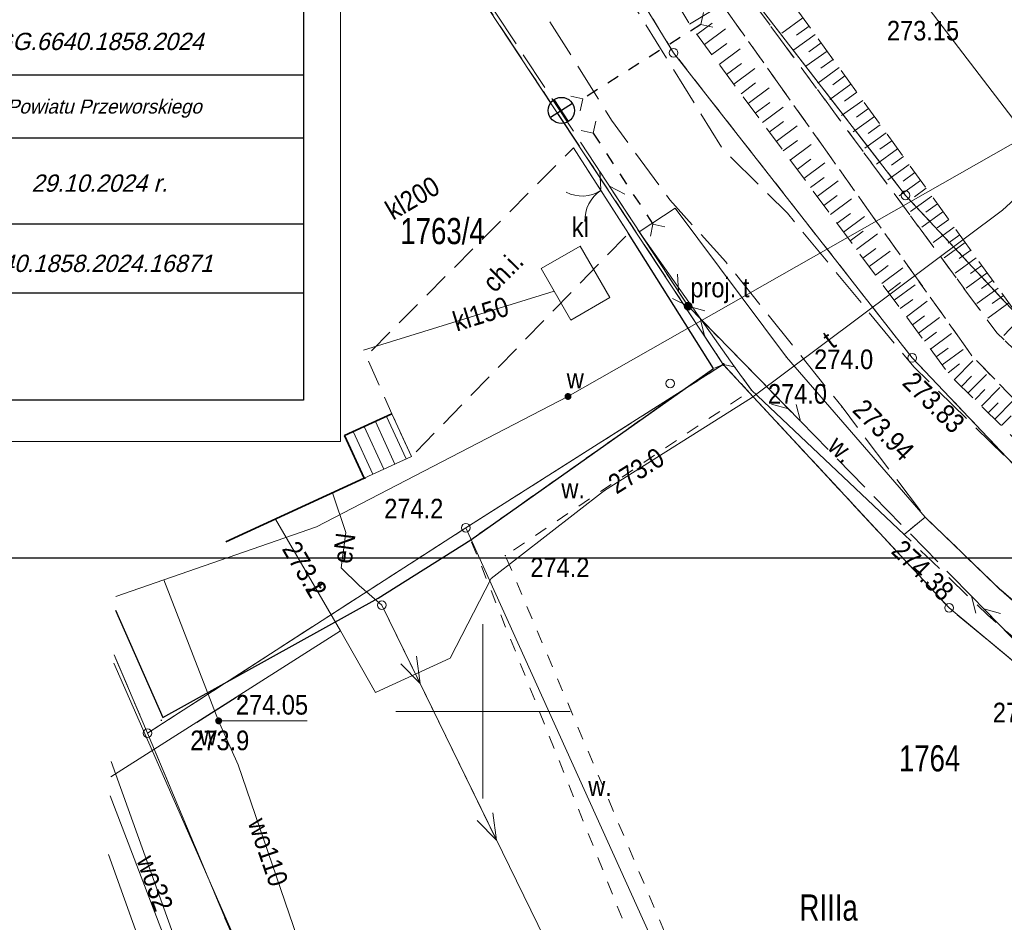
# Model space of a CAD drawing. Header units: metres. Extents: x 8377125 to 8377741, y 5529327 to 5529631.
# Tile 4 of 150: x 8377273 to 8377330, y 5529388 to 5529440. Entities that reach past the tile are written whole.
import ezdxf
from ezdxf.enums import TextEntityAlignment as Align

# ---------------------------------------------------------------- set-up
doc = ezdxf.new("R2010")
doc.units = ezdxf.units.M
doc.header["$MEASUREMENT"] = 0
for name, pattern in [('0.75_0.75', [1.5, 0.75, -0.75]), ('1.5_0.75', [2.25, 1.5, -0.75]), ('2.25_0.75', [3, 2.25, -0.75]), ('219-1000', [0]), ('egkk-1000', [3, 2.25, -0.75]), ('egug-1000', [1.5, 0.75, -0.75]), ('otkz_1000', [1.4, 0.7, -0.7]), ('otob_1000', [0]), ('suep_nn_1000', [0])]:
    doc.linetypes.add(name, pattern=pattern)
doc.layers.get('0').update_dxf_attribs({"color": 2})
for name, color, linetype, lineweight in [('1 500 A2 Ramka', 2, 'Continuous', 0), ('1 500 A2 Ramka (Construction)', 2, 'Continuous', 0), ('121-Punkt osnowy szczegółowej', 7, 'Continuous', 0), ('202-punkt graniczny', 7, 'Continuous', 0), ('210-oznaczenie konturu użytku gruntowego', 7, 'Continuous', 0), ('211-numer działki ewidencyjnej', 7, 'Continuous', 0), ('217-kontur klasyfikacyjny', 7, 'Continuous', 0), ('218-kontur użytku gruntowego', 7, 'Continuous', 0), ('219-działka ewidencyjna', 7, 'Continuous', 0), ('312-budynek ewidencyjny', 7, 'Continuous', 0), ('352-schody', 7, 'Continuous', 0), ('jezdnia', 7, 'Continuous', 0), ('Pieczatki', 2, 'Continuous', 0), ('pikieta naturalna', 7, 'Continuous', 0), ('pikieta naturalna-Atr2', 7, 'Continuous', 0), ('pikieta sztuczna', 7, 'Continuous', 0), ('pikieta sztuczna-Atr2', 7, 'Continuous', 0), ('przewód elektroenergetyczny niskiego napięcia', 7, 'Continuous', 0), ('przewód elektroenergetyczny podziemny', 7, 'Continuous', 0), ('przewód elektroenergetyczny podziemny-Atr1', 7, 'Continuous', 0), ('przewód elektroenergetyczny średniego napięcia', 7, 'Continuous', 0), ('przewód kanalizacyjny', 7, 'Continuous', 0), ('przewód kanalizacyjny-Atr1', 7, 'Continuous', 0), ('przewód telekomunikacyjny napowietrzny - ob. projektowany', 7, 'Continuous', 0), ('przewód telekomunikacyjny podziemny', 7, 'Continuous', 0), ('przewód telekomunikacyjny podziemny-Atr1', 7, 'Continuous', 0), ('przewód wodociągowy', 7, 'Continuous', 0), ('przewód wodociągowy-Atr1', 7, 'Continuous', 0), ('rzędna', 7, 'Continuous', 0), ('rzędna-Atr2', 7, 'Continuous', 0), ('skarpa nieumocniona', 7, 'Continuous', 0), ('słup przewodów napowietrznych', 7, 'Continuous', 0), ('słupek telekomunikacyjny - ob. projektowany', 7, 'Continuous', 0), ('słupek telekomunikacyjny - ob. projektowany-Atr17', 7, 'Continuous', 0), ('V-Mapa 63', 7, 'Continuous', 0), ('Wstawianie ramki sekcyjnej z opisem', 7, 'Continuous', 0)]:
    doc.layers.add(name, color=color, linetype=linetype, lineweight=lineweight)
for name, color, linetype in [('203-punkt graniczny', 7, 'Continuous'), ('brama', 7, 'Continuous'), ('chodnik', 7, 'Continuous'), ('chodnik-Atr17', 7, 'Continuous'), ('krawężnik', 7, 'Continuous'), ('obudowa ochronna przewodu', 7, 'Continuous'), ('ogrodzenie trwałe', 7, 'Continuous'), ('osadnik  szambo', 7, 'Continuous'), ('osadnik  szambo-Atr17', 7, 'Continuous'), ('przepust', 7, 'Continuous'), ('rzędna-Atr3', 7, 'Continuous'), ('rów melioracyjny (poligon)', 7, 'Continuous'), ('rów melioracyjny (poligon)-Atr17', 7, 'Continuous'), ('rów przydrożny (poligon)', 7, 'Continuous'), ('rów przydrożny (poligon)-Atr17', 7, 'Continuous'), ('wylot kanału', 7, 'Continuous'), ('zasuwa lub zawór', 7, 'Continuous'), ('zasuwa lub zawór-Atr17', 7, 'Continuous')]:
    doc.layers.add(name, color=color, linetype=linetype)
doc.styles.get("Standard").update_dxf_attribs({"font": 'Working1250.shx', "width": 0.75})
doc.styles.add('Style-WORKING I 0.26180', font='WORKING.shx', dxfattribs={"oblique": 15})
doc.styles.add('Style-WORKING_1250 I 0.26180', font='WORKING_1250.shx', dxfattribs={"oblique": 14.999978})
doc.linetypes.add('902-1000', pattern='A,5,0,[1,ksztalty.shx,S=1,R=0,X=0,Y=0],5', length=10)

# ---------------------------------------------------------------- blocks, each defined once
blk = doc.blocks.new('*U23')
at = {"layer": '1 500 A2 Ramka (Construction)', "color": 2, "linetype": 'Continuous', "lineweight": 30}
blk.add_3dface([(-10.1172, -20.5497), (10.1172, -20.5497), (10.1172, 9.1484), (-10.1172, 9.1484)], dxfattribs=at)
blk = doc.blocks.new('*U26')
at = {"layer": 'V-Mapa 63', "color": 7, "linetype": 'Continuous', "lineweight": 0}
blk.add_3dface([(-37.758, -21.382), (37.758, -21.382), (37.758, 19.183), (-37.758, 19.183)], dxfattribs=at)
blk = doc.blocks.new('*U29')
at = {"layer": '121-Punkt osnowy szczegółowej', "color": 1, "linetype": 'Continuous', "lineweight": 30}
for p, q in [((-22.766, 7.525), (22.766, 7.525)), ((0.388, 7.525), (0.388, -15.028)), ((-22.766, 3.644), (22.766, 3.644)), ((-22.766, 0.022), (22.766, 0.022)), ((-22.766, -4.895), (22.766, -4.895)), ((-22.766, -8.862), (22.766, -8.862))]:
    blk.add_line(p, q, dxfattribs=at)
blk.add_3dface([(-22.766, 15.028), (22.766, 15.028), (22.766, -15.028), (-22.766, -15.028)], dxfattribs=at)
at = {"layer": 'V-Mapa 63', "color": 7, "linetype": 'Continuous', "lineweight": 30, "style": 'Style-WORKING I 0.26180', "oblique": 15}
for s, p in [('GG.6640.1858.2024', (5.028, 5.069)), ('29.10.2024 r.', (7.164, -3.062))]:
    blk.add_text(s, height=0.98995, dxfattribs=at).set_placement(p)
at = {"layer": 'V-Mapa 63', "color": 1, "linetype": 'Continuous', "lineweight": 30, "style": 'Style-WORKING_1250 I 0.26180', "oblique": 15}
blk.add_text('Starosta Powiatu Przeworskiego', height=0.80484, dxfattribs=at).set_placement((1.434, 2.23), align=Align.TOP_LEFT)
at = {"layer": 'V-Mapa 63', "color": 1, "linetype": 'Continuous', "lineweight": 13, "char_height": 0.80484, "attachment_point": 1, "line_spacing_factor": 0.96, "style": 'Style-WORKING_1250 I 0.26180'}
for s, insert in [('Poswiadczam, ze niniejszy dokument zostal opracowany\\Pw wyniku prac geodezyjnych i kartograficznych,\\Pktórych rezultaty zawiera operat technicznypozytywnie zweryfikowany.\\PJednoczesnie informuje, ze jestem swiadomy\\Podpowiedzialnosci karnej za zlozenie falszywego oswiadczenia.', (-22.105, 14.324)), ('Identyfikator zgłoszenia\\Pprac geodezyjnych', (-21.959, 6.495)), ('Organ służby geodezyjnej,\\Pktóry otrzymał zgłoszenie', (-21.946, 2.825)), ('Data sporządzenia dokumentu\\Pzawierajacego wynik\\Ppozytywnej weryfikacji', (-21.957, -0.769)), ('Nr dokumentu zawierajacego wynik\\Ppozytywnej weryfikacji', (-22.043, -5.624)), ('Imię i nazwisko oraz nr uprawnień\\Pzawodowych kierownika prac', (-22, -10.644))]:
    blk.add_mtext(s, dxfattribs=dict(at, insert=insert))
blk = doc.blocks.new('*U28')
at = {"layer": 'V-Mapa 63', "color": 1, "linetype": 'Continuous', "lineweight": 13}
blk.add_blockref('*U29', (0, 0), dxfattribs=at)
at = {"layer": 'V-Mapa 63', "color": 7, "linetype": 'Continuous', "lineweight": 30, "style": 'Style-WORKING I 0.26180', "oblique": 15}
blk.add_text('GG.6640.1858.2024.16871', height=0.98995, dxfattribs=at).set_placement((1.524, -7.665))
blk = doc.blocks.new('*U27')
at = {"layer": 'V-Mapa 63', "color": 7, "linetype": 'Continuous', "lineweight": 30}
blk.add_blockref('*U28', (0, 0), dxfattribs=at)
blk = doc.blocks.new('PW01')
at = {"linetype": 'Continuous', "lineweight": 13}
h = blk.add_hatch(color=0, dxfattribs=at)
edge = h.paths.add_edge_path()
edge.add_arc((0, 0), 0.045, 0, 360)
blk = doc.blocks.new('US25')
at = {"linetype": 'Continuous', "lineweight": 0}
h = blk.add_hatch(color=0, dxfattribs=at)
edge = h.paths.add_edge_path()
edge.add_arc((0, 0), 0.2, 0, 360)
blk = doc.blocks.new('US15')
at = {"color": 0, "linetype": 'Continuous', "lineweight": 13}
blk.add_circle((0, 0), 0.25, dxfattribs=at)
blk = doc.blocks.new('SUKE')
at = {"color": 0, "linetype": 'Continuous'}
for p, q in [((0, 0.75), (0, -0.75)), ((-0.75, 0), (0.75, 0))]:
    blk.add_line(p, q, dxfattribs=at)
blk.add_circle((-0.001, -0.001), 0.75, dxfattribs=at)
blk = doc.blocks.new('SUEP1')
at = {"color": 0, "linetype": 'Continuous'}
for p, q in [((0, 0), (5, 0)), ((5, 0), (3.5, 0.5)), ((5, 0), (3.5, -0.5)), ((5, 0), (15, 0)), ((15, 0), (13.5, 0.5)), ((15, 0), (13.5, -0.5))]:
    blk.add_line(p, q, dxfattribs=at)
blk = doc.blocks.new('OK02')
at = {"color": 0, "linetype": 'Continuous', "lineweight": 0}
for centre, start, end in [((-2, 0), 0, 60), ((2, 0), 120, 180)]:
    blk.add_arc(centre, 2, start, end, dxfattribs=at)
blk = doc.blocks.new('IB05')
at = {"color": 0, "linetype": 'Continuous', "lineweight": 13}
for q in [(0.495, 0.495), (0.495, -0.495)]:
    blk.add_line((0, 0), q, dxfattribs=at)
blk = doc.blocks.new('SUEP2')
at = {"color": 0, "linetype": 'Continuous'}
for p, q in [((7.54, 0), (5.29, 0.75)), ((9.04, 0), (6.79, 0.75)), ((25.54, 0), (23.29, 0.75)), ((27.04, 0), (24.79, 0.75)), ((0, 0), (9.04, 0)), ((7.54, 0), (5.29, -0.75)), ((9.04, 0), (6.79, -0.75)), ((9.04, 0), (27.04, 0)), ((25.54, 0), (23.29, -0.75)), ((27.04, 0), (24.79, -0.75))]:
    blk.add_line(p, q, dxfattribs=at)
blk = doc.blocks.new('US09')
at = {"linetype": 'Continuous', "lineweight": 0}
h = blk.add_hatch(color=0, dxfattribs=at)
edge = h.paths.add_edge_path()
edge.add_arc((0, 0), 0.25, 0, 360)
blk = doc.blocks.new('SUTP')
at = {"color": 0, "linetype": 'Continuous'}
for p, q in [((0, 0), (0.866, 0.5)), ((0, 0), (9.232, 0)), ((1.866, -0.5), (1, 0)), ((7.366, -0.5), (8.232, 0)), ((9.232, 0), (8.366, 0.5))]:
    blk.add_line(p, q, dxfattribs=at)
blk = doc.blocks.new('202')
at = {"color": 0, "linetype": 'Continuous', "lineweight": 0}
blk.add_circle((0, 0), 0.25, dxfattribs=at)
blk = doc.blocks.new('203')
at = {"linetype": 'Continuous', "lineweight": 0}
h = blk.add_hatch(color=0, dxfattribs=at)
edge = h.paths.add_edge_path()
edge.add_arc((0, 0), 0.09, 0, 360)

msp = doc.modelspace()

# ---------------------------------------------------------------- linework, layer by layer
at = {"layer": '217-kontur klasyfikacyjny', "color": 3, "linetype": 'egkk-1000', "lineweight": 18, "flags": 128}
for points in [[(8377313.79, 5529419.91), (8377297.88, 5529444.04)], [(8377315.9, 5529440.39), (8377324.24, 5529429.61)], [(8377324.24, 5529429.61), (8377335.78, 5529417.26)], [(8377299.02, 5529410.54), (8377313.79, 5529419.91)], [(8377326.74, 5529405.94), (8377313.79, 5529419.91)], [(8377280.76, 5529398.75), (8377299.02, 5529410.54)], [(8377345.1, 5529390.69), (8377326.74, 5529405.94)], [(8377280.76, 5529398.75), (8377278.849, 5529403.252)], [(8377294.77, 5529365.32), (8377280.76, 5529398.75)]]:
    msp.add_lwpolyline(points, dxfattribs=at)
at = {"layer": '218-kontur użytku gruntowego', "color": 3, "linetype": 'egug-1000', "lineweight": 18, "flags": 128}
for points in [[(8377310.94, 5529437.79), (8377300.87, 5529454.26)], [(8377313.79, 5529419.91), (8377297.88, 5529444.04)], [(8377315.9, 5529440.39), (8377324.24, 5529429.61)], [(8377324.63, 5529420.28), (8377310.94, 5529437.79)], [(8377324.24, 5529429.61), (8377335.78, 5529417.26)], [(8377299.02, 5529410.54), (8377313.79, 5529419.91)], [(8377313.79, 5529419.91), (8377326.74, 5529405.94)], [(8377334.78, 5529409.6), (8377324.63, 5529420.28)], [(8377280.76, 5529398.75), (8377299.02, 5529410.54)], [(8377326.74, 5529405.94), (8377345.1, 5529390.69)], [(8377278.849, 5529403.252), (8377280.76, 5529398.75)], [(8377294.77, 5529365.32), (8377280.76, 5529398.75)]]:
    msp.add_lwpolyline(points, dxfattribs=at)
at = {"layer": '219-działka ewidencyjna', "color": 7, "linetype": '219-1000', "lineweight": 18, "flags": 128}
for points in [[(8377310.94, 5529437.79), (8377300.87, 5529454.26)], [(8377313.79, 5529419.91), (8377297.88, 5529444.04)], [(8377324.24, 5529429.61), (8377315.9, 5529440.39)], [(8377324.63, 5529420.28), (8377310.94, 5529437.79)], [(8377335.78, 5529417.26), (8377324.24, 5529429.61)], [(8377313.79, 5529419.91), (8377299.02, 5529410.54)], [(8377326.74, 5529405.94), (8377313.79, 5529419.91)], [(8377334.78, 5529409.6), (8377324.63, 5529420.28)], [(8377299.02, 5529410.54), (8377280.76, 5529398.75)], [(8377319.03, 5529366.3), (8377299.02, 5529410.54)], [(8377345.1, 5529390.69), (8377326.74, 5529405.94)], [(8377280.76, 5529398.75), (8377278.849, 5529403.252)], [(8377294.77, 5529365.32), (8377280.76, 5529398.75)]]:
    msp.add_lwpolyline(points, dxfattribs=at)
at = {"layer": '312-budynek ewidencyjny', "color": 7, "linetype": 'Continuous', "lineweight": 35, "flags": 128}
for points in [[(8377294.78, 5529417.07), (8377292.06, 5529415.83)], [(8377292.06, 5529415.83), (8377293.19, 5529413.38)], [(8377293.19, 5529413.38), (8377285.26, 5529409.74)]]:
    msp.add_lwpolyline(points, dxfattribs=at)
at = {"layer": '352-schody', "color": 7, "linetype": 'Continuous', "lineweight": 18, "flags": 128}
msp.add_lwpolyline([(8377294.78, 5529417.07), (8377295.91, 5529414.63), (8377293.19, 5529413.38), (8377292.06, 5529415.83)], close=True, dxfattribs=at)
msp.add_lwpolyline([(8377294.78, 5529417.07), (8377295.91, 5529414.63), (8377293.19, 5529413.38), (8377292.06, 5529415.83)], close=True, dxfattribs=at)
msp.add_lwpolyline([(8377294.78, 5529417.07), (8377295.91, 5529414.63), (8377293.19, 5529413.38), (8377292.06, 5529415.83)], close=True, dxfattribs=at)
msp.add_lwpolyline([(8377294.78, 5529417.07), (8377295.91, 5529414.63), (8377293.19, 5529413.38), (8377292.06, 5529415.83)], close=True, dxfattribs=at)
for points in [[(8377293.832, 5529416.638), (8377294.956, 5529414.192)], [(8377294.469, 5529416.928), (8377295.592, 5529414.484)], [(8377292.558, 5529416.057), (8377293.684, 5529413.607)], [(8377293.195, 5529416.347), (8377294.32, 5529413.899)]]:
    msp.add_lwpolyline(points, dxfattribs=at)
at = {"layer": 'brama', "color": 7, "linetype": 'otob_1000', "lineweight": 18, "flags": 128}
msp.add_lwpolyline([(8377308.35, 5529427.43), (8377305.19, 5529432.34)], dxfattribs=at)
at = {"layer": 'chodnik', "color": 7, "linetype": '1.5_0.75', "lineweight": 18, "flags": 128}
for points in [[(8377295.91, 5529414.63), (8377294.78, 5529417.07), (8377293.3, 5529420.39), (8377305.19, 5529432.34), (8377308.35, 5529427.43)], [(8377325.37, 5529411.15), (8377329.71, 5529406.95), (8377334.24, 5529403.03), (8377340.62, 5529398.14), (8377349.64, 5529391.82), (8377360.4, 5529384.47), (8377362.54, 5529383), (8377362.77, 5529380.92), (8377352.22, 5529388.12), (8377339.08, 5529397.32), (8377334.28, 5529400.96), (8377328.96, 5529405.52), (8377324.16, 5529410.16)]]:
    msp.add_lwpolyline(points, close=True, dxfattribs=at)
at = {"layer": 'jezdnia', "color": 7, "linetype": '2.25_0.75', "lineweight": 18, "flags": 128}
for points in [[(8377281.146, 5529485.414), (8377287.84, 5529474.21), (8377293.17, 5529465.59), (8377300.13, 5529453.65), (8377302.36, 5529450.7), (8377313.76, 5529432.26), (8377317.47, 5529428.58), (8377324.72, 5529419.77), (8377334.2, 5529410.46), (8377344.61, 5529401.57), (8377357.36, 5529393.01), (8377365.4, 5529387.49), (8377379.62, 5529378.07), (8377387.9, 5529373.05), (8377397.57, 5529367.7), (8377407.8, 5529362.76), (8377428.12, 5529355.03), (8377439.38, 5529351.86), (8377468.09, 5529347.18), (8377486.05, 5529344.84), (8377487.563, 5529344.566)], [(8377277.695, 5529361.961), (8377278.2, 5529361.93), (8377293.63, 5529360.9), (8377310.5, 5529360.48), (8377319.37, 5529361.35), (8377328.22, 5529363.13), (8377339.71, 5529366.36), (8377354.04, 5529371.41), (8377355.97, 5529372.32), (8377360.29, 5529374.94), (8377362.8, 5529379.34), (8377362.77, 5529380.92), (8377362.54, 5529383), (8377360.4, 5529384.47), (8377349.64, 5529391.82), (8377340.62, 5529398.14), (8377334.24, 5529403.03), (8377329.71, 5529406.95), (8377325.37, 5529411.15), (8377320.6, 5529417.47), (8377313.93, 5529425.79), (8377310.72, 5529429.36), (8377307.38, 5529433.92), (8377292.91, 5529457.08), (8377290.29, 5529460.98), (8377287.39, 5529465.53), (8377285.2, 5529468.73), (8377280.871, 5529475.584)]]:
    msp.add_lwpolyline(points, dxfattribs=at)
at = {"layer": 'krawężnik', "color": 7, "linetype": 'Continuous', "lineweight": 25, "flags": 128}
msp.add_lwpolyline([(8377362.54, 5529383), (8377360.4, 5529384.47), (8377349.64, 5529391.82), (8377340.62, 5529398.14), (8377334.24, 5529403.03), (8377329.71, 5529406.95), (8377325.37, 5529411.15)], dxfattribs=at)
at = {"layer": 'obudowa ochronna przewodu', "color": 7, "linetype": 'Continuous', "lineweight": 25, "flags": 128}
msp.add_lwpolyline([(8377283.58, 5529399.38), (8377285.85, 5529400.82)], dxfattribs=at)
at = {"layer": 'ogrodzenie trwałe', "color": 7, "linetype": '902-1000', "lineweight": 25, "flags": 128}
msp.add_lwpolyline([(8377278.921, 5529405.818), (8377281.63, 5529399.65), (8377294, 5529406.49), (8377299.3, 5529409.85), (8377313.22, 5529419.67), (8377308.35, 5529427.43)], dxfattribs=at)
at = {"layer": 'osadnik  szambo', "color": 34, "linetype": 'Continuous', "lineweight": 18, "flags": 128}
msp.add_lwpolyline([(8377305.04, 5529422.45), (8377303.34, 5529425.41), (8377305.58, 5529426.7), (8377307.28, 5529423.74)], close=True, dxfattribs=at)
at = {"layer": 'przepust', "color": 7, "linetype": 'otkz_1000', "lineweight": 25, "flags": 128}
for points in [[(8377312.5, 5529439.41), (8377305.73, 5529435.14)], [(8377306.33, 5529433.18), (8377309.75, 5529427.95)]]:
    msp.add_lwpolyline(points, dxfattribs=at)
at = {"layer": 'przewód elektroenergetyczny niskiego napięcia', "color": 1, "linetype": 'suep_nn_1000', "lineweight": 18, "flags": 128}
msp.add_lwpolyline([(8377311.29, 5529371.1), (8377294.2, 5529406.1)], dxfattribs=at)
at = {"layer": 'przewód elektroenergetyczny podziemny', "color": 1, "linetype": 'Continuous', "lineweight": 18, "flags": 128}
msp.add_lwpolyline([(8377291.37, 5529412.55), (8377292.14, 5529410.27), (8377291.87, 5529408.24), (8377292.91, 5529407.23), (8377294.2, 5529406.1)], dxfattribs=at)
at = {"layer": 'przewód kanalizacyjny', "color": 34, "linetype": 'Continuous', "lineweight": 18, "flags": 128}
for points in [[(8377293.15, 5529420.72), (8377304.09, 5529424.11)], [(8377278.529, 5529391.789), (8377285.59, 5529372.04)]]:
    msp.add_lwpolyline(points, dxfattribs=at)
at = {"layer": 'przewód telekomunikacyjny napowietrzny - ob. projektowany', "color": 30, "linetype": '2.25_0.75', "lineweight": 18, "flags": 128}
for points in [[(8377311.77, 5529423.25), (8377293.95, 5529450.43)], [(8377334.48, 5529400), (8377311.77, 5529423.25)]]:
    msp.add_lwpolyline(points, dxfattribs=at)
at = {"layer": 'przewód telekomunikacyjny podziemny', "color": 30, "linetype": 'Continuous', "lineweight": 18, "flags": 128}
for points in [[(8377332.52, 5529431.25), (8377317.99, 5529450.25), (8377303.88, 5529470.85), (8377311.75, 5529478.71), (8377315.99, 5529489.4)], [(8377355.901, 5529437.956), (8377352.19, 5529429.86), (8377343.69, 5529420.07), (8377332.52, 5529431.25), (8377329.8, 5529428.76), (8377315.41, 5529418), (8377306.98, 5529412.67), (8377300.48, 5529407.63), (8377298.12, 5529403.05), (8377293.84, 5529401.08), (8377291.83, 5529404.62), (8377278.654, 5529396.251)], [(8377291.83, 5529404.62), (8377288.1, 5529411.04)], [(8377278.623, 5529395.15), (8377289.7, 5529366.19), (8377289.97, 5529362.87), (8377290.4, 5529356.65), (8377290.88, 5529351.17), (8377285.78, 5529352.83), (8377277.442, 5529352.886)]]:
    msp.add_lwpolyline(points, dxfattribs=at)
at = {"layer": 'przewód wodociągowy', "color": 5, "linetype": 'Continuous', "lineweight": 18, "flags": 128}
for points in [[(8377278.943, 5529406.588), (8377290.45, 5529410.6), (8377304.88, 5529418.07), (8377337.66, 5529436.72), (8377346.31, 5529438.04), (8377354.94, 5529437.23), (8377360.79, 5529435.74), (8377372.93, 5529430.83), (8377384.4, 5529426.19), (8377404.99, 5529416.04), (8377418.72, 5529408.97), (8377427.55, 5529403.33), (8377434.34, 5529399.2), (8377442.87, 5529395.8), (8377454.68, 5529392.68), (8377467.02, 5529390.35), (8377480.32, 5529388.96), (8377488.46, 5529388.49), (8377490.214, 5529388.275)], [(8377277.379, 5529350.646), (8377277.7, 5529350.69), (8377295.12, 5529348.79), (8377295.26, 5529354.4), (8377294.47, 5529371.2), (8377293.66, 5529374.95), (8377293.4, 5529376.08), (8377292.44, 5529379.9), (8377289.87, 5529385.54), (8377285.96, 5529396.94), (8377284.84, 5529399.46), (8377281.7, 5529407.55)], [(8377278.836, 5529402.776), (8377286.51, 5529385.28), (8377308.09, 5529374.21), (8377318.58, 5529368.97), (8377339.76, 5529361.06), (8377341.31, 5529358.97)], [(8377277.914, 5529369.797), (8377278.7, 5529369.88), (8377288.17, 5529370.66), (8377278.678, 5529397.123)]]:
    msp.add_lwpolyline(points, dxfattribs=at)
at = {"layer": 'rzędna-Atr2', "color": 7, "flags": 128}
msp.add_lwpolyline([(8377284.84, 5529399.46), (8377285.83, 5529399.47), (8377289.915, 5529399.47)], dxfattribs=at)
at = {"layer": 'rów melioracyjny (poligon)', "color": 7, "linetype": '0.75_0.75', "lineweight": 18, "flags": 128}
for points in [[(8377300.17, 5529469.6), (8377306.25, 5529456.14), (8377315.54, 5529440.63), (8377329.48, 5529421.72), (8377336.72, 5529414.78), (8377347.68, 5529406.53), (8377387.53, 5529379.06), (8377399.45, 5529372.53), (8377399.78, 5529372.34), (8377398.9, 5529370.79), (8377386.45, 5529377.82), (8377347.32, 5529403.91), (8377335.46, 5529412.81), (8377328.06, 5529420.39), (8377313.88, 5529440.34), (8377304.94, 5529455.15), (8377297.85, 5529468.92)], [(8377313.79, 5529419.91), (8377314.44, 5529419.78), (8377315.4, 5529418.44), (8377301.29, 5529408.94), (8377315.33, 5529375.73), (8377313.06, 5529370.12), (8377296.45, 5529366.01), (8377296.12, 5529367.06), (8377311.64, 5529371.02), (8377313.11, 5529375.33), (8377299.3, 5529409.85), (8377313.22, 5529419.67)]]:
    msp.add_lwpolyline(points, close=True, dxfattribs=at)
at = {"layer": 'rów przydrożny (poligon)', "color": 7, "linetype": 'Continuous', "lineweight": 18, "flags": 128}
msp.add_lwpolyline([(8377324.16, 5529410.16), (8377315.4, 5529418.44), (8377314.44, 5529419.78), (8377308.97, 5529427.52), (8377311.02, 5529428.88), (8377317.41, 5529420.33), (8377325.37, 5529411.15)], close=True, dxfattribs=at)
at = {"layer": 'skarpa nieumocniona', "color": 7, "linetype": '1.5_0.75', "lineweight": 18, "flags": 128}
for points in [[(8377301.96, 5529470.13), (8377308.38, 5529457.48), (8377316.87, 5529441.87), (8377330.36, 5529423.18), (8377337.9, 5529416.06), (8377349.31, 5529408.1), (8377389.29, 5529381.83), (8377401.27, 5529374.98), (8377399.78, 5529372.34), (8377399.45, 5529372.53), (8377387.53, 5529379.06), (8377347.68, 5529406.53), (8377336.72, 5529414.78), (8377329.48, 5529421.72), (8377315.54, 5529440.63), (8377306.25, 5529456.14), (8377300.17, 5529469.6)], [(8377397.81, 5529368.85), (8377384.92, 5529375.93), (8377346.62, 5529402.79), (8377334.58, 5529411.64), (8377326.73, 5529419.36), (8377311.96, 5529439.27), (8377303.01, 5529454.01), (8377296.22, 5529468.44), (8377297.85, 5529468.92), (8377304.94, 5529455.15), (8377313.88, 5529440.34), (8377328.06, 5529420.39), (8377335.46, 5529412.81), (8377347.32, 5529403.91), (8377386.45, 5529377.82), (8377398.9, 5529370.79)]]:
    msp.add_lwpolyline(points, close=True, dxfattribs=at)
for points in [[(8377311.86, 5529439.43), (8377313.74, 5529440.57)], [(8377318.36, 5529439.8), (8377316.92, 5529438.76)], [(8377312.28, 5529438.84), (8377313.15, 5529439.49)], [(8377312.71, 5529438.26), (8377314.44, 5529439.55)], [(8377318.71, 5529439.32), (8377317.99, 5529438.8)], [(8377319.06, 5529438.84), (8377317.62, 5529437.81)], [(8377313.13, 5529437.69), (8377314, 5529438.33)], [(8377313.56, 5529437.12), (8377315.27, 5529438.39)], [(8377319.4, 5529438.36), (8377318.69, 5529437.85)], [(8377319.75, 5529437.89), (8377318.32, 5529436.86)], [(8377320.09, 5529437.41), (8377319.38, 5529436.9)], [(8377313.98, 5529436.55), (8377314.83, 5529437.18)], [(8377314.39, 5529435.99), (8377316.08, 5529437.24)], [(8377320.43, 5529436.94), (8377319.02, 5529435.91)], [(8377320.77, 5529436.46), (8377320.07, 5529435.95)], [(8377314.81, 5529435.43), (8377315.64, 5529436.06)], [(8377315.22, 5529434.88), (8377316.88, 5529436.12)], [(8377321.11, 5529435.99), (8377319.71, 5529434.98)], [(8377321.45, 5529435.52), (8377320.75, 5529435.02)], [(8377315.62, 5529434.33), (8377316.45, 5529434.94)], [(8377316.03, 5529433.78), (8377317.67, 5529435)], [(8377321.79, 5529435.06), (8377320.39, 5529434.05)], [(8377322.12, 5529434.59), (8377321.43, 5529434.09)], [(8377322.46, 5529434.13), (8377321.07, 5529433.12)], [(8377316.43, 5529433.24), (8377317.25, 5529433.85)], [(8377316.83, 5529432.7), (8377318.45, 5529433.9)], [(8377322.79, 5529433.66), (8377322.1, 5529433.16)], [(8377323.13, 5529433.2), (8377321.75, 5529432.21)], [(8377317.23, 5529432.17), (8377318.04, 5529432.76)], [(8377317.63, 5529431.63), (8377319.23, 5529432.82)], [(8377323.46, 5529432.74), (8377322.77, 5529432.25)], [(8377323.79, 5529432.28), (8377322.42, 5529431.3)], [(8377324.12, 5529431.83), (8377323.44, 5529431.34)], [(8377318.02, 5529431.1), (8377318.81, 5529431.69)], [(8377318.41, 5529430.58), (8377319.99, 5529431.75)], [(8377324.45, 5529431.37), (8377323.09, 5529430.39)], [(8377318.79, 5529430.06), (8377319.58, 5529430.64)], [(8377319.18, 5529429.54), (8377320.74, 5529430.7)], [(8377324.77, 5529430.92), (8377324.1, 5529430.43)], [(8377325.1, 5529430.47), (8377323.75, 5529429.49)], [(8377319.56, 5529429.03), (8377320.33, 5529429.6)], [(8377319.94, 5529428.51), (8377321.47, 5529429.65)], [(8377325.75, 5529429.57), (8377324.41, 5529428.6)], [(8377325.43, 5529430.02), (8377324.75, 5529429.53)], [(8377326.07, 5529429.12), (8377325.4, 5529428.64)], [(8377320.32, 5529428.01), (8377321.08, 5529428.57)], [(8377320.69, 5529427.5), (8377322.2, 5529428.63)], [(8377326.39, 5529428.67), (8377325.06, 5529427.71)], [(8377326.72, 5529428.23), (8377326.05, 5529427.75)], [(8377321.06, 5529427), (8377321.81, 5529427.56)], [(8377321.43, 5529426.51), (8377322.93, 5529427.61)], [(8377327.04, 5529427.79), (8377325.71, 5529426.83)], [(8377327.35, 5529427.34), (8377326.69, 5529426.87)], [(8377327.67, 5529426.9), (8377326.36, 5529425.96)], [(8377321.8, 5529426.01), (8377322.54, 5529426.56)], [(8377322.16, 5529425.52), (8377323.64, 5529426.61)], [(8377327.99, 5529426.47), (8377327.33, 5529425.99)], [(8377322.52, 5529425.03), (8377323.25, 5529425.58)], [(8377322.88, 5529424.55), (8377324.34, 5529425.63)], [(8377328.3, 5529426.03), (8377327, 5529425.09)], [(8377328.62, 5529425.59), (8377327.97, 5529425.12)], [(8377328.93, 5529425.16), (8377327.64, 5529424.22)], [(8377323.24, 5529424.07), (8377323.96, 5529424.6)], [(8377323.59, 5529423.59), (8377325.03, 5529424.66)], [(8377329.24, 5529424.73), (8377328.6, 5529424.26)], [(8377329.56, 5529424.29), (8377328.27, 5529423.36)], [(8377329.87, 5529423.86), (8377329.22, 5529423.4)], [(8377323.94, 5529423.12), (8377324.66, 5529423.64)], [(8377324.29, 5529422.64), (8377325.71, 5529423.7)], [(8377330.17, 5529423.44), (8377328.9, 5529422.51)], [(8377324.99, 5529421.71), (8377326.38, 5529422.75)], [(8377324.64, 5529422.18), (8377325.34, 5529422.7)], [(8377330.91, 5529422.66), (8377329.76, 5529421.45)], [(8377325.33, 5529421.25), (8377326.02, 5529421.76)], [(8377325.67, 5529420.79), (8377327.05, 5529421.81)], [(8377326.01, 5529420.34), (8377326.69, 5529420.84)], [(8377326.34, 5529419.88), (8377327.7, 5529420.89)], [(8377326.68, 5529419.43), (8377327.34, 5529419.95)], [(8377327.06, 5529419.04), (8377328.22, 5529420.22)], [(8377327.84, 5529418.27), (8377328.99, 5529419.44)], [(8377327.45, 5529418.65), (8377328.03, 5529419.24)], [(8377328.23, 5529417.89), (8377328.8, 5529418.47)], [(8377328.61, 5529417.51), (8377329.74, 5529418.67)], [(8377328.99, 5529417.14), (8377329.55, 5529417.71)], [(8377329.37, 5529416.77), (8377330.49, 5529417.9)], [(8377329.74, 5529416.4), (8377330.3, 5529416.96)]]:
    msp.add_lwpolyline(points, dxfattribs=at)
at = {"layer": 'Wstawianie ramki sekcyjnej z opisem', "color": 7, "linetype": 'Continuous', "lineweight": 13, "flags": 128}
for points in [[(8377300, 5529395), (8377300, 5529405)], [(8377295, 5529400), (8377305, 5529400)]]:
    msp.add_lwpolyline(points, dxfattribs=at)

# ---------------------------------------------------------------- block references
at = {"layer": '1 500 A2 Ramka', "color": 2, "linetype": 'Continuous', "lineweight": 30, "xscale": 10, "yscale": 10, "zscale": 10, "rotation": 90}
msp.add_blockref('*U23', (8377301.832, 5529509.982), dxfattribs=at)
at = {"layer": '202-punkt graniczny', "color": 7, "linetype": 'Continuous', "lineweight": 18}
for p in [(8377310.94, 5529437.79), (8377324.24, 5529429.61), (8377324.63, 5529420.28), (8377299.02, 5529410.54), (8377326.74, 5529405.94), (8377280.76, 5529398.75)]:
    msp.add_blockref('202', p, dxfattribs=at)
at = {"layer": '203-punkt graniczny', "color": 7, "linetype": 'Continuous', "lineweight": 18}
msp.add_blockref('203', (8377313.79, 5529419.91), dxfattribs=at)
at = {"layer": 'brama', "color": 7, "linetype": 'Continuous', "lineweight": 18, "rotation": 122.765}
msp.add_blockref('OK02', (8377306.77, 5529429.885), dxfattribs=at)
at = {"layer": 'Pieczatki', "color": 7, "linetype": 'Continuous', "lineweight": 0}
msp.add_blockref('*U27', (8377266.939, 5529432.878), dxfattribs=at)
at = {"layer": 'pikieta naturalna', "color": 7, "linetype": 'Continuous', "lineweight": 13}
for p in [(8377317.41, 5529420.33), (8377315.4, 5529418.44), (8377293.23, 5529413.37), (8377301.29, 5529408.94), (8377281.55, 5529399.49)]:
    msp.add_blockref('PW01', p, dxfattribs=at)
at = {"layer": 'pikieta sztuczna', "color": 7, "linetype": 'Continuous', "lineweight": 13}
for p in [(8377324.72, 5529419.77), (8377320.6, 5529417.47), (8377324.16, 5529410.16)]:
    msp.add_blockref('PW01', p, dxfattribs=at)
at = {"layer": 'przepust', "color": 7, "linetype": 'Continuous', "lineweight": 25}
for p, rotation in [((8377312.5, 5529439.41), 32.24100000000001), ((8377305.73, 5529435.14), 212.241), ((8377306.33, 5529433.18), 123.181), ((8377309.75, 5529427.95), 303.181)]:
    msp.add_blockref('IB05', p, dxfattribs=dict(at, rotation=rotation))
at = {"layer": 'przewód elektroenergetyczny niskiego napięcia', "color": 1, "linetype": 'Continuous', "lineweight": 18, "rotation": 296.026}
msp.add_blockref('SUEP1', (8377294.2, 5529406.1), dxfattribs=at)
at = {"layer": 'przewód elektroenergetyczny średniego napięcia', "color": 1, "linetype": 'Continuous', "lineweight": 18, "rotation": 317.49}
msp.add_blockref('SUEP2', (8377324.63, 5529449.25), dxfattribs=at)
at = {"layer": 'przewód telekomunikacyjny napowietrzny - ob. projektowany', "color": 30, "linetype": 'Continuous', "lineweight": 18}
for p, rotation in [((8377311.77, 5529423.25), 123.25), ((8377311.77, 5529423.25), 314.327), ((8377334.48, 5529400), 134.327)]:
    msp.add_blockref('SUTP', p, dxfattribs=dict(at, rotation=rotation))
at = {"layer": 'rzędna', "color": 30, "linetype": 'Continuous', "lineweight": 18}
for p in [(8377306.98, 5529412.67), (8377288.1, 5529411.04)]:
    msp.add_blockref('PW01', p, dxfattribs=at)
at = {"layer": 'rzędna', "color": 5, "linetype": 'Continuous', "lineweight": 18}
msp.add_blockref('PW01', (8377284.84, 5529399.46), dxfattribs=at)
at = {"layer": 'słup przewodów napowietrznych', "color": 7, "linetype": 'Continuous', "lineweight": 18}
for p in [(8377310.74, 5529418.81), (8377294.2, 5529406.1)]:
    msp.add_blockref('US15', p, dxfattribs=at)
at = {"layer": 'słupek telekomunikacyjny - ob. projektowany', "color": 30, "linetype": 'Continuous', "lineweight": 18}
msp.add_blockref('US09', (8377311.77, 5529423.25), dxfattribs=at)
at = {"layer": 'V-Mapa 63', "color": 7, "linetype": 'Continuous', "lineweight": 0}
msp.add_blockref('*U26', (8377254.07, 5529436.863), dxfattribs=at)
at = {"layer": 'wylot kanału', "color": 34, "linetype": 'Continuous', "lineweight": 18, "rotation": 212.6839999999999}
msp.add_blockref('SUKE', (8377304.5, 5529434.48), dxfattribs=at)
at = {"layer": 'zasuwa lub zawór', "color": 5, "linetype": 'Continuous', "lineweight": 18}
for p in [(8377304.88, 5529418.07), (8377284.84, 5529399.46)]:
    msp.add_blockref('US25', p, dxfattribs=at)

# ---------------------------------------------------------------- texts
at = {"layer": '210-oznaczenie konturu użytku gruntowego', "color": 3, "linetype": 'Continuous', "lineweight": 18, "width": 0.79}
msp.add_text('RIIIa', height=1.5, dxfattribs=at).set_placement((8377318.16, 5529388))
at = {"layer": '211-numer działki ewidencyjnej', "color": 7, "linetype": 'Continuous', "lineweight": 18, "width": 0.79}
for s, p in [('1763/4', (8377295.26, 5529426.81)), ('1764', (8377323.86, 5529396.56))]:
    msp.add_text(s, height=1.5, dxfattribs=at).set_placement(p)
at = {"layer": 'chodnik-Atr17', "color": 7, "width": 0.9}
msp.add_text('ch.i.', height=1.125, rotation=45.144, dxfattribs=at).set_placement((8377300.67, 5529423.97))
at = {"layer": 'osadnik  szambo-Atr17', "color": 34, "width": 0.9}
msp.add_text('kl', height=1.125, dxfattribs=at).set_placement((8377305.1, 5529427.22))
at = {"layer": 'pikieta naturalna-Atr2', "color": 7, "width": 0.9}
msp.add_text('274.0', height=1.125, dxfattribs=at).set_placement((8377319, 5529419.64))
for s, p in [('274.0', (8377316.35, 5529418.22)), ('274.2', (8377302.72, 5529408.27))]:
    msp.add_text(s, height=1.125, dxfattribs=at).set_placement(p, align=Align.MIDDLE_LEFT)
for s, p in [('274.2', (8377294.34, 5529412.2)), ('273.9', (8377283.21, 5529398.9))]:
    msp.add_text(s, height=1.125, dxfattribs=at).set_placement(p, align=Align.TOP_LEFT)
msp.add_text('274.4', height=1.125, dxfattribs=at).set_placement((8377332.64, 5529400.5), align=Align.TOP_RIGHT)
at = {"layer": 'pikieta sztuczna-Atr2', "color": 7, "width": 0.9}
for s, rotation, p in [('273.83', 315.518, (8377324.78, 5529419.58)), ('274.38', 315.971, (8377324.14, 5529409.94))]:
    msp.add_text(s, height=1.125, rotation=rotation, dxfattribs=at).set_placement(p, align=Align.TOP_LEFT)
msp.add_text('273.94', height=1.125, rotation=314.659, dxfattribs=at).set_placement((8377321.13, 5529417.23))
at = {"layer": 'przewód elektroenergetyczny podziemny-Atr1', "color": 1, "width": 0.9}
msp.add_text('eN', height=1.125, rotation=82.423, dxfattribs=at).set_placement((8377291.91, 5529408.51), align=Align.MIDDLE_LEFT)
at = {"layer": 'przewód kanalizacyjny-Atr1', "color": 34, "width": 0.9}
for s, rotation, p in [('kl200', 30.426, (8377294.56, 5529428.64)), ('kl150', 17.216, (8377298.33, 5529422.33))]:
    msp.add_text(s, height=1.125, rotation=rotation, dxfattribs=at).set_placement(p, align=Align.MIDDLE_LEFT)
at = {"layer": 'przewód telekomunikacyjny podziemny-Atr1', "color": 30, "width": 0.9}
for rotation, p in [(36.787, (8377319.7, 5529421.21)), (300.156, (8377290.31, 5529407.24))]:
    msp.add_text('t', height=1.125, rotation=rotation, dxfattribs=at).set_placement(p, align=Align.MIDDLE_LEFT)
at = {"layer": 'przewód wodociągowy-Atr1', "color": 5, "width": 0.9}
msp.add_text('wo110', height=1.125, rotation=288.931, dxfattribs=at).set_placement((8377287.68, 5529391.93), align=Align.MIDDLE_CENTER)
msp.add_text('wo32', height=1.125, rotation=289.732, dxfattribs=at).set_placement((8377280.64, 5529391.67), align=Align.MIDDLE_LEFT)
at = {"layer": 'rzędna-Atr2', "color": 30, "width": 0.9}
for s, rotation, p in [('273.0', 32.303, (8377307.36, 5529412.91)), ('273.2', 300.156, (8377288.93, 5529409.61))]:
    msp.add_text(s, height=1.125, rotation=rotation, dxfattribs=at).set_placement(p, align=Align.MIDDLE_LEFT)
at = {"layer": 'rzędna-Atr2', "color": 5, "width": 0.9}
msp.add_text('274.05', height=1.125, dxfattribs=at).set_placement((8377285.83, 5529399.481), align=Align.BOTTOM_LEFT)
at = {"layer": 'rzędna-Atr3', "color": 34, "width": 0.9}
msp.add_text('273.15', height=1.125, dxfattribs=at).set_placement((8377323.176, 5529438.159), align=Align.BOTTOM_LEFT)
at = {"layer": 'rów melioracyjny (poligon)-Atr17', "color": 7, "width": 0.9}
for p in [(8377304.5, 5529412.22), (8377306.04, 5529395.15)]:
    msp.add_text('w.', height=1.125, dxfattribs=at).set_placement(p)
at = {"layer": 'rów przydrożny (poligon)-Atr17', "color": 7, "width": 0.9}
msp.add_text('w.', height=1.125, rotation=316.613, dxfattribs=at).set_placement((8377320.58, 5529415.04), align=Align.MIDDLE_CENTER)
at = {"layer": 'słupek telekomunikacyjny - ob. projektowany-Atr17', "color": 30, "width": 0.9}
msp.add_text('proj. t', height=1.125, dxfattribs=at).set_placement((8377311.9, 5529423.76))
at = {"layer": 'zasuwa lub zawór-Atr17', "color": 5, "width": 0.9}
msp.add_text('w', height=1.125, dxfattribs=at).set_placement((8377304.81, 5529418.53))
msp.add_text('w', height=1.125, dxfattribs=at).set_placement((8377284.73, 5529399.18), align=Align.TOP_RIGHT)

doc.saveas('drawing.dxf')
